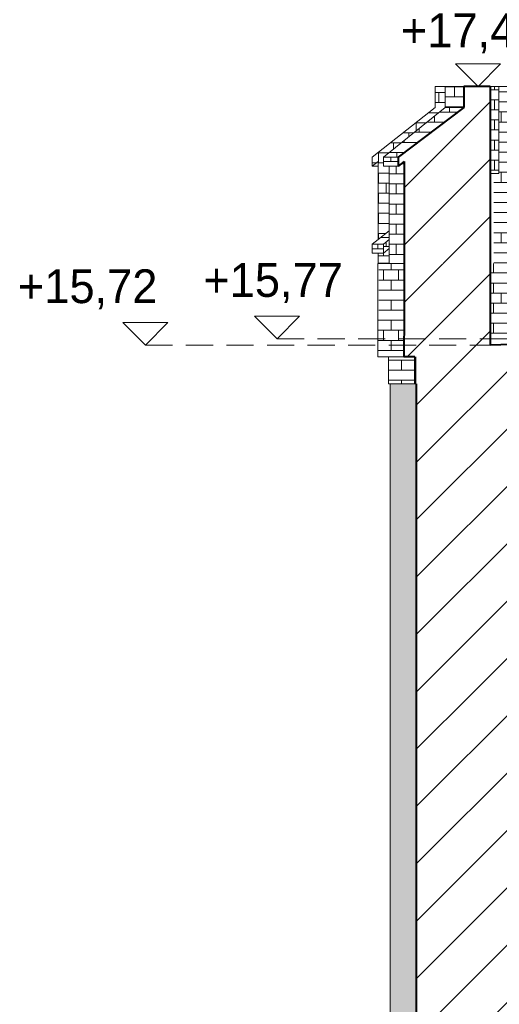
# Model space of a CAD drawing. Header units: millimetres. Extents: x 16408 to 39505, y -6861 to 26364.
# Tile 75 of 85: x 23757 to 26951, y 11335 to 17891. Entities that reach past the tile are written whole.
import ezdxf

# ---------------------------------------------------------------- set-up
doc = ezdxf.new("R2010")
doc.units = ezdxf.units.MM
doc.header["$MEASUREMENT"] = 0
doc.linetypes.add('Przerywana gęsta', pattern=[270, 180, -90])
doc.linetypes.add('Wipeout_Contour', pattern=[1000, 0, -1000])
for name, color, linetype, lineweight in [('0_Nr_pióra__1', 7, 'Continuous', 13), ('0_Nr_pióra__103', 7, 'Continuous', 5), ('0_Nr_pióra__27', 7, 'Continuous', 40), ('0_Nr_pióra__90', 7, 'Continuous', 13), ('inw_schody zewnętrzne_Nr_pióra__1', 7, 'Continuous', 13), ('inw_schody zewnętrzne_Nr_pióra__27', 7, 'Continuous', 40), ('inw_schody zewnętrzne_Nr_pióra__87', 7, 'Continuous', 13), ('inw_ściany zewnętrzne_Nr_pióra__24', 7, 'Continuous', 15)]:
    doc.layers.add(name, color=color, linetype=linetype, lineweight=lineweight)
doc.layers.add('0_Nr_pióra__102', color=7, linetype='Continuous', lineweight=5, true_color=0xcccccc)
doc.layers.add('inw_schody zewnętrzne', color=7, linetype='Continuous')
doc.styles.add('STYL_AUTOMATYCZNY_1', font='txt')
pattern_1 = [(45, (0, 0), (-190.9188, 190.9188), [])]

# ---------------------------------------------------------------- blocks, each defined once
blk = doc.blocks.new('Wymiary_6_4', base_point=(25471.2, 15766.4))
at = {"layer": '0_Nr_pióra__1', "color": 7, "linetype": 'Continuous', "lineweight": 13}
for p, q in [((25471.2, 15766.4), (25321.2, 15916.4)), ((25321.2, 15916.4), (25621.2, 15916.4)), ((25621.2, 15916.4), (25471.2, 15766.4))]:
    blk.add_line(p, q, dxfattribs=at)
at = {"layer": '0_Nr_pióra__1', "color": 7, "lineweight": 13, "insert": (24979.9, 16003.3), "char_height": 225, "attachment_point": 7, "style": 'STYL_AUTOMATYCZNY_1'}
blk.add_mtext('\\A1;{\\pql;\\fCentury Gothic|b0|i0|c238|p34;+15,77}', dxfattribs=at)
blk = doc.blocks.new('Wymiary_15_4', base_point=(26809, 17446.4))
at = {"layer": '0_Nr_pióra__1', "color": 7, "linetype": 'Continuous', "lineweight": 13}
for p, q in [((26809, 17446.4), (26659, 17596.4)), ((26659, 17596.4), (26959, 17596.4)), ((26959, 17596.4), (26809, 17446.4))]:
    blk.add_line(p, q, dxfattribs=at)
at = {"layer": '0_Nr_pióra__1', "color": 7, "lineweight": 13, "insert": (26295.9, 17665.8), "char_height": 225, "attachment_point": 7, "style": 'STYL_AUTOMATYCZNY_1'}
blk.add_mtext('\\A1;{\\pql;\\fCentury Gothic|b0|i0|c238|p34;+17,45}', dxfattribs=at)
blk = doc.blocks.new('Wymiary_21_4', base_point=(24594.5, 15723.6))
at = {"layer": '0_Nr_pióra__1', "color": 7, "linetype": 'Continuous', "lineweight": 13}
for p, q in [((24594.5, 15723.6), (24444.5, 15873.6)), ((24444.5, 15873.6), (24744.5, 15873.6)), ((24744.5, 15873.6), (24594.5, 15723.6))]:
    blk.add_line(p, q, dxfattribs=at)
at = {"layer": '0_Nr_pióra__1', "color": 7, "lineweight": 13, "insert": (23745.4, 15961.7), "char_height": 225, "attachment_point": 7, "style": 'STYL_AUTOMATYCZNY_1'}
blk.add_mtext('\\A1;{\\pql;\\fCentury Gothic|b0|i0|c238|p34;+15,72}', dxfattribs=at)

msp = doc.modelspace()

# ---------------------------------------------------------------- hatches: boundary and pattern name
at = {"layer": '0_Nr_pióra__102', "linetype": 'Continuous', "lineweight": 5, "true_color": 0xcccccc}
h = msp.add_hatch(dxfattribs=at)
h.set_pattern_fill('Cegła___wiązanie_pospoli_00', color=254, style=0, pattern_type=2)
h.set_pattern_definition([(0, (26347.755, 16936.53), (0, 67), []), (90, (26347.76, 16936.53), (-201, 0), [67, -67]), (90, (26448.26, 17003.53), (-201, 0), [67, -201, 67, -67]), (90, (26398.01, 17137.53), (-100.5, 0), [67, -335])])
h.paths.add_polyline_path([(26217.6, 16915.4), (26199.7, 16915.4), (26179, 16915.4), (26179, 16975.4), (26591, 17306.4), (26591, 17446.4), (26523.7, 17446.4), (26523.7, 17306.4), (26104.5, 16975.4), (26104.5, 16915.4), (26143.7, 16946.4), (26143.7, 16426.6), (26217.6, 16485)])
h = msp.add_hatch(dxfattribs=at)
h.set_pattern_fill('Cegła___wiązanie_pospoli_00', color=254, style=0, pattern_type=2)
h.set_pattern_definition([(0, (26652.356, 17376.43), (0, 67), []), (90, (26652.36, 17376.43), (-201, 0), [67, -67]), (90, (26752.86, 17443.43), (-201, 0), [67, -201, 67, -67]), (90, (26702.61, 17577.43), (-100.5, 0), [67, -335])])
h.paths.add_polyline_path([(26591, 17446.4), (26591, 17306.4), (26609.7, 17306.4), (26657.3, 17306.4), (26713.7, 17306.4), (26713.7, 17446.4), (26657.3, 17446.4), (26609.7, 17446.4)])
h = msp.add_hatch(dxfattribs=at)
h.set_pattern_fill('Cegła___wiązanie_pospoli_00', color=254, style=0, pattern_type=2)
h.set_pattern_definition([(0, (27314.204, 16606.43), (0, 67), []), (90, (27314.2, 16606.43), (-201, 0), [67, -67]), (90, (27414.7, 16673.43), (-201, 0), [67, -201, 67, -67]), (90, (27364.45, 16807.43), (-100.5, 0), [67, -335])])
h.paths.add_polyline_path([(26947.8, 16866.4), (26912.6, 16866.4), (26912.6, 16269.2), (26890.6, 16269.2), (26890.6, 16266.4), (26890.9, 16266.4), (26890.9, 15766.4), (27279.6, 15766.4), (27737.8, 15766.4), (27737.8, 17446.4), (27681.3, 17446.4), (27681.1, 17446.4), (27681.1, 16866.4), (27615.3, 16866.4), (27491.3, 16866.4), (27375.3, 16866.4), (27259.6, 16866.4), (27259.4, 16866.4), (27259.4, 17446.4), (27208, 17446.4), (27114, 17446.4), (27028.9, 17446.4), (26948, 17446.4), (26948, 16866.4)])
h = msp.add_hatch(dxfattribs=at)
h.set_pattern_fill('Cegła___wiązanie_pospoli_00', color=254, style=0, pattern_type=2)
h.set_pattern_definition([(0, (26919.31, 17156.43), (0, 67), []), (90, (26919.3, 17156.43), (-201, 0), [67, -67]), (90, (27019.8, 17223.43), (-201, 0), [67, -201, 67, -67]), (90, (26969.56, 17357.43), (-100.5, 0), [67, -335])])
h.paths.add_polyline_path([(26948, 16866.4), (26948, 17446.4), (26890.6, 17446.4), (26890.6, 16866.4), (26912.6, 16866.4), (26947.8, 16866.4)])
h = msp.add_hatch(dxfattribs=at)
h.set_pattern_fill('Cegła___wiązanie_pospoli_00', color=254, style=0, pattern_type=2)
h.set_pattern_definition([(0, (26418.165, 17140.94), (0, 67), []), (90, (26418.17, 17140.94), (-201, 0), [67, -67]), (90, (26518.67, 17207.94), (-201, 0), [67, -201, 67, -67]), (90, (26468.42, 17341.94), (-100.5, 0), [67, -335])])
h.paths.add_polyline_path([(26276.3, 16975.4), (26710.7, 17304.2), (26657.3, 17306.4), (26609.7, 17306.4), (26591, 17306.4), (26179, 16975.4), (26199.7, 16975.4)])
h = msp.add_hatch(dxfattribs=at)
h.set_pattern_fill('Cegła___wiązanie_pospoli_00', color=254, style=0, pattern_type=2)
h.set_pattern_definition([(0, (26227.65, 16945.45), (0, 67), []), (90, (26227.65, 16945.45), (-201, 0), [67, -67]), (90, (26328.15, 17012.45), (-201, 0), [67, -201, 67, -67]), (90, (26277.9, 17146.45), (-100.5, 0), [67, -335])])
h.paths.add_polyline_path([(26179, 16975.4), (26179, 16915.4), (26199.7, 16915.4), (26252.4, 16915.4), (26276.3, 16915.4), (26276.3, 16975.4), (26252.4, 16975.4), (26199.7, 16975.4)])
h = msp.add_hatch(dxfattribs=at)
h.set_pattern_fill('Cegła___wiązanie_pospoli_00', color=254, style=0, pattern_type=2)
h.set_pattern_definition([(0, (26264.2, 16596.246), (0, 67), []), (90, (26264.2, 16596.25), (-201, 0), [67, -67]), (90, (26364.7, 16663.25), (-201, 0), [67, -201, 67, -67]), (90, (26314.45, 16797.25), (-100.5, 0), [67, -335])])
h.paths.add_polyline_path([(26217.6, 16475.7), (26217.6, 16457.6), (26217.6, 16426.2), (26217.6, 16366.2), (26217.6, 16266.4), (26230.9, 16266.4), (26233.5, 16266.4), (26233.9, 16266.4), (26238.1, 16266.4), (26278.3, 16266.4), (26284.4, 16266.4), (26285.4, 16266.4), (26290.3, 16266.4), (26317.2, 16266.4), (26317.2, 16946.4), (26290.3, 16926.1), (26276.3, 16915.4), (26252.4, 16915.4), (26238.1, 16915.4), (26217.6, 16915.4), (26217.6, 16485), (26217.6, 16484.9)])
h = msp.add_hatch(dxfattribs=at)
h.set_pattern_fill('Cegła___wiązanie_pospoli_00', color=254, style=0, pattern_type=2)
h.set_pattern_definition([(0, (26161, 16440.2), (0, 67), []), (90, (26161, 16440.2), (-201, 0), [67, -67]), (90, (26261.5, 16507.2), (-201, 0), [67, -201, 67, -67]), (90, (26211.25, 16641.2), (-100.5, 0), [67, -335])])
h.paths.add_polyline_path([(26179.3, 16395.4), (26104.4, 16395.4), (26217.6, 16485), (26217.6, 16426.2)])
h = msp.add_hatch(dxfattribs=at)
h.set_pattern_fill('Cegła___wiązanie_pospoli_00', color=254, style=0, pattern_type=2)
h.set_pattern_definition([(0, (26141.84, 16365.45), (0, 67), []), (90, (26141.84, 16365.45), (-201, 0), [67, -67]), (90, (26242.34, 16432.45), (-201, 0), [67, -201, 67, -67]), (90, (26192.09, 16566.45), (-100.5, 0), [67, -335])])
h.paths.add_polyline_path([(26104.4, 16395.4), (26104.4, 16335.4), (26116.3, 16335.4), (26139.6, 16335.4), (26179.3, 16335.4), (26179.3, 16395.4), (26139.6, 16395.4), (26116.3, 16395.4)])
h = msp.add_hatch(dxfattribs=at)
h.set_pattern_fill('Cegła___wiązanie_pospoli_00', color=254, style=0, pattern_type=2)
h.set_pattern_definition([(0, (26198.444, 16380.84), (0, 67), []), (90, (26198.44, 16380.84), (-201, 0), [67, -67]), (90, (26298.94, 16447.84), (-201, 0), [67, -201, 67, -67]), (90, (26248.69, 16581.84), (-100.5, 0), [67, -335])])
h.paths.add_polyline_path([(26179.3, 16395.4), (26179.3, 16335.4), (26217.6, 16366.2), (26217.6, 16426.2)])
h = msp.add_hatch(dxfattribs=at)
h.set_pattern_fill('Cegła___wiązanie_pospoli_00', color=254, style=0, pattern_type=2)
h.set_pattern_definition([(0, (26180.624, 16317.74), (0, 67), []), (90, (26180.62, 16317.74), (-201, 0), [67, -67]), (90, (26281.12, 16384.74), (-201, 0), [67, -201, 67, -67]), (90, (26230.87, 16518.74), (-100.5, 0), [67, -335])])
h.paths.add_polyline_path([(26143.6, 16335.4), (26143.6, 16269.2), (26155.4, 16269.2), (26178.5, 16269.2), (26217.6, 16269.2), (26217.6, 16366.2), (26179.3, 16335.4)])
h = msp.add_hatch(dxfattribs=at)
h.set_pattern_fill('Cegła___wiązanie_pospoli_00', color=254, style=0, pattern_type=2)
h.set_pattern_definition([(0, (26230.08, 15956.43), (0, 67), []), (90, (26230.08, 15956.43), (-201, 0), [67, -67]), (90, (26330.58, 16023.43), (-201, 0), [67, -201, 67, -67]), (90, (26280.33, 16157.43), (-100.5, 0), [67, -335])])
h.paths.add_polyline_path([(26148.3, 16266.4), (26148.3, 15916.4), (26142.5, 15916.4), (26142.5, 15646.4), (26150.6, 15646.4), (26169.1, 15646.4), (26198, 15646.4), (26237.3, 15646.4), (26286.8, 15646.4), (26315, 15646.4), (26317.6, 15926), (26317.6, 16266.4), (26317.2, 16266.4), (26290.3, 16266.4), (26285.4, 16266.4), (26284.4, 16266.4), (26278.3, 16266.4), (26238.1, 16266.4), (26233.9, 16266.4), (26233.5, 16266.4), (26230.9, 16266.4), (26217.6, 16266.4)])
h = msp.add_hatch(dxfattribs=at)
h.set_pattern_fill('Cegła___wiązanie_pospoli_00', color=254, style=0, pattern_type=2)
h.set_pattern_definition([(0, (26300.256, 15556.43), (0, 67), []), (90, (26300.26, 15556.43), (-201, 0), [67, -67]), (90, (26400.76, 15623.43), (-201, 0), [67, -201, 67, -67]), (90, (26350.51, 15757.43), (-100.5, 0), [67, -335])])
h.paths.add_polyline_path([(26212.6, 15646.4), (26212.6, 15466.4), (26220.5, 15466.4), (26238.7, 15466.4), (26267.1, 15466.4), (26305.7, 15466.4), (26354.5, 15466.4), (26387.9, 15466.4), (26387.9, 15646.4), (26315, 15646.4), (26286.8, 15646.4), (26237.3, 15646.4)])
h = msp.add_hatch(dxfattribs=at)
h.set_pattern_fill('Cegła___wiązanie_pospoli_00', color=254, style=0, pattern_type=2)
h.set_pattern_definition([(0, (26308.72, 8906.43), (0, 67), []), (90, (26308.72, 8906.43), (-201, 0), [67, -67]), (90, (26409.22, 8973.43), (-201, 0), [67, -201, 67, -67]), (90, (26358.97, 9107.43), (-100.5, 0), [67, -335])])
h.paths.add_polyline_path([(26220.5, 15466.4), (26397, 15466.4), (26397.5, -253.6), (26332.3, -253.6), (26331.6, 2146.4), (26221.8, 2146.4)])

# ---------------------------------------------------------------- linework, layer by layer
at = {"layer": '0_Nr_pióra__90', "color": 7, "linetype": 'Continuous', "lineweight": 13}
for p, q in [((26142.5, 15646.4), (26150.6, 15646.4)), ((26150.6, 15646.4), (26169.1, 15646.4)), ((26169.1, 15646.4), (26198, 15646.4)), ((26198, 15646.4), (26237.3, 15646.4)), ((26212.6, 15466.4), (26212.6, 15646.4)), ((26212.6, 15466.4), (26220.5, 15466.4)), ((26220.5, 15466.4), (26238.7, 15466.4)), ((26238.7, 15466.4), (26267.1, 15466.4))]:
    msp.add_line(p, q, dxfattribs=at)
at = {"layer": 'inw_schody zewnętrzne_Nr_pióra__87', "color": 7, "linetype": 'Continuous', "lineweight": 13}
for p, q in [((26948, 17446.4), (26948, 16866.4)), ((27028.9, 17446.4), (26948, 17446.4)), ((26179, 16975.4), (26199.7, 16975.4)), ((26179, 16915.4), (26179, 16975.4)), ((26179, 16915.4), (26199.7, 16915.4)), ((26223.5, 13416.4), (26223.5, 15466.4)), ((26223.5, 10706.4), (26223.5, 13416.4))]:
    msp.add_line(p, q, dxfattribs=at)

# ---------------------------------------------------------------- block references
at = {"color": 7, "linetype": 'Continuous', "lineweight": 13}
for name, p in [('Wymiary_6_4', (25471.2, 15766.4)), ('Wymiary_21_4', (24594.5, 15723.6))]:
    msp.add_blockref(name, p, dxfattribs=at)

# ---------------------------------------------------------------- next in the draw order: wipeouts: each hides what was drawn before it
at = {"color": 254, "linetype": 'Wipeout_Contour', "lineweight": 0, "ltscale": 124525.004172}
msp.add_wipeout([(26143.7, 16946.4), (26104.5, 16915.4), (26109.5, 16915.4), (26143.7, 16942.5)], dxfattribs=at).dxf.layer = 'inw_schody zewnętrzne'
at = {"color": 254, "linetype": 'Wipeout_Contour', "lineweight": 0, "ltscale": 126380.590846}
msp.add_wipeout([(26890.6, 16269.2), (26912.6, 16269.2), (26912.6, 16866.4), (26890.6, 16866.4)], dxfattribs=at).dxf.layer = 'inw_schody zewnętrzne'
at = {"color": 254, "linetype": 'Wipeout_Contour', "lineweight": 0, "ltscale": 123591.259614}
msp.add_wipeout([(26217.6, 16485), (26104.2, 16395.4), (26104.4, 16395.4), (26217.6, 16484.8)], dxfattribs=at).dxf.layer = 'inw_schody zewnętrzne'
at = {"color": 254, "linetype": 'Wipeout_Contour', "lineweight": 0, "ltscale": 122803.144301}
msp.add_wipeout([(26142.5, 16266.4), (26142.5, 15916.4), (26148.3, 15916.4), (26148.3, 16266.4)], dxfattribs=at).dxf.layer = 'inw_schody zewnętrzne'
at = {"color": 254, "linetype": 'Wipeout_Contour', "lineweight": 0, "ltscale": 360109.910162}
msp.add_wipeout([(26397, 13416.4), (26397, 10706.4), (26505.9, 10706.4), (27279.6, 10706.4), (27823.8, 10706.4), (28230.5, 10706.4), (28455.2, 10706.4), (28455.2, 13416.4), (28230.5, 13416.4), (27823.8, 13416.4), (27279.6, 13416.4), (26505.9, 13416.4)], dxfattribs=at).dxf.layer = 'inw_schody zewnętrzne'

# ---------------------------------------------------------------- next in the draw order: hatches: boundary and pattern name
at = {"layer": 'inw_schody zewnętrzne_Nr_pióra__1', "linetype": 'Continuous', "lineweight": 13}
h = msp.add_hatch(dxfattribs=at)
h.set_pattern_fill('Bloczki_ceramiczne_0004', style=0, pattern_type=2)
h.set_pattern_definition(pattern_1)
h.paths.add_polyline_path([(26397, 13416.4), (26397, 10706.4), (26505.9, 10706.4), (27279.6, 10706.4), (27823.8, 10706.4), (28230.5, 10706.4), (28455.2, 10706.4), (28455.2, 13416.4), (28230.5, 13416.4), (27823.8, 13416.4), (27279.6, 13416.4), (26505.9, 13416.4)])

# ---------------------------------------------------------------- next in the draw order: linework, layer by layer
at = {"layer": '0_Nr_pióra__90', "color": 7, "linetype": 'Continuous', "lineweight": 13}
msp.add_line((26142.5, 15646.4), (26142.5, 15930), dxfattribs=at)
at = {"layer": 'inw_schody zewnętrzne_Nr_pióra__87', "color": 7, "linetype": 'Continuous', "lineweight": 13}
for p, q in [((26104.5, 16915.4), (26104.5, 16975.4)), ((26143.7, 16946.4), (26104.5, 16915.4)), ((26109.5, 16915.4), (26104.5, 16915.4)), ((26127.4, 16915.4), (26109.5, 16915.4)), ((26143.7, 16915.4), (26127.4, 16915.4)), ((26143.7, 16426.6), (26143.7, 16946.4)), ((26217.6, 16426.2), (26217.6, 16915.4)), ((26143.7, 16426.6), (26217.6, 16485)), ((26139.6, 16395.4), (26179.3, 16395.4)), ((26179.3, 16395.4), (26217.6, 16426.2)), ((26179.3, 16335.4), (26179.3, 16395.4)), ((26217.6, 16366.2), (26217.6, 16426.2)), ((26217.6, 16366.2), (26179.3, 16335.4))]:
    msp.add_line(p, q, dxfattribs=at)

# ---------------------------------------------------------------- next in the draw order: wipeouts: each hides what was drawn before it
at = {"color": 254, "linetype": 'Wipeout_Contour', "lineweight": 0, "ltscale": 123240.500604}
msp.add_wipeout([(26104.2, 16395.4), (26104.2, 16335.4), (26104.4, 16335.4), (26104.4, 16395.4)], dxfattribs=at).dxf.layer = 'inw_schody zewnętrzne'
at = {"color": 254, "linetype": 'Wipeout_Contour', "lineweight": 0, "ltscale": 123292.831032}
msp.add_wipeout([(26143.7, 16266.4), (26217.6, 16266.4), (26217.6, 16269.2), (26143.7, 16269.2)], dxfattribs=at).dxf.layer = 'inw_schody zewnętrzne'

# ---------------------------------------------------------------- next in the draw order: linework, layer by layer
at = {"layer": 'inw_schody zewnętrzne_Nr_pióra__87', "color": 7, "linetype": 'Continuous', "lineweight": 13}
for p, q in [((26104.2, 16395.4), (26143.7, 16426.6)), ((26104.2, 16395.4), (26104.4, 16395.4)), ((26104.2, 16335.4), (26104.2, 16395.4)), ((26104.4, 16395.4), (26116.3, 16395.4)), ((26116.3, 16395.4), (26139.6, 16395.4)), ((26104.2, 16335.4), (26104.4, 16335.4)), ((26217.6, 16266.4), (26217.6, 16366.2)), ((26178.5, 16269.2), (26217.6, 16269.2)), ((26193.8, 16266.4), (26217.6, 16266.4)), ((26217.6, 16266.4), (26230.9, 16266.4)), ((26230.9, 16266.4), (26233.5, 16266.4)), ((26233.5, 16266.4), (26233.9, 16266.4)), ((26233.9, 16266.4), (26238.1, 16266.4)), ((26238.1, 16266.4), (26278.3, 16266.4))]:
    msp.add_line(p, q, dxfattribs=at)

# ---------------------------------------------------------------- next in the draw order: wipeouts: each hides what was drawn before it
at = {"color": 254, "linetype": 'Wipeout_Contour', "lineweight": 0, "ltscale": 123239.798436}
msp.add_wipeout([(26143.6, 16335.4), (26143.5, 16335.4), (26143.5, 16269.2), (26143.6, 16269.2)], dxfattribs=at).dxf.layer = 'inw_schody zewnętrzne'
at = {"color": 254, "linetype": 'Wipeout_Contour', "lineweight": 0, "ltscale": 404509.577412}
msp.add_wipeout([(26397, 15766.4), (26397, 13416.4), (26505.9, 13416.4), (27279.6, 13416.4), (27823.8, 13416.4), (28230.5, 13416.4), (28455.2, 13416.4), (28455.2, 15143.8), (28655.2, 15766.4), (28230.5, 15766.4), (26889.8, 15723.6), (26890.9, 15766.4), (26505.9, 15766.4)], dxfattribs=at).dxf.layer = 'inw_schody zewnętrzne'

# ---------------------------------------------------------------- next in the draw order: hatches: boundary and pattern name
at = {"layer": 'inw_schody zewnętrzne_Nr_pióra__1', "linetype": 'Continuous', "lineweight": 13}
h = msp.add_hatch(dxfattribs=at)
h.set_pattern_fill('Bloczki_ceramiczne_0004', style=0, pattern_type=2)
h.set_pattern_definition(pattern_1)
h.paths.add_polyline_path([(26397, 15766.4), (26397, 13416.4), (26505.9, 13416.4), (27279.6, 13416.4), (27823.8, 13416.4), (28230.5, 13416.4), (28455.2, 13416.4), (28455.2, 15143.8), (28655.2, 15766.4), (28230.5, 15766.4), (26889.8, 15723.6), (26890.9, 15766.4), (26505.9, 15766.4)])

# ---------------------------------------------------------------- next in the draw order: linework, layer by layer
at = {"layer": 'inw_schody zewnętrzne_Nr_pióra__27', "color": 7, "linetype": 'Continuous', "lineweight": 40}
msp.add_line((26397, 13416.4), (26397, 10706.4), dxfattribs=at)
at = {"layer": 'inw_schody zewnętrzne_Nr_pióra__87', "color": 7, "linetype": 'Continuous', "lineweight": 13}
for p, q in [((26104.4, 16335.4), (26116.3, 16335.4)), ((26116.3, 16335.4), (26139.6, 16335.4)), ((26139.6, 16335.4), (26179.3, 16335.4)), ((26143.5, 16269.2), (26143.5, 16335.4)), ((26142.5, 15916.4), (26142.5, 16266.4)), ((26142.5, 16266.4), (26148.3, 16266.4)), ((26143.5, 16269.2), (26143.6, 16269.2)), ((26143.6, 16269.2), (26155.4, 16269.2)), ((26143.7, 16266.4), (26143.7, 16269.2)), ((26148.3, 16266.4), (26165.3, 16266.4)), ((26155.4, 16269.2), (26178.5, 16269.2)), ((26165.3, 16266.4), (26193.8, 16266.4))]:
    msp.add_line(p, q, dxfattribs=at)

# ---------------------------------------------------------------- next in the draw order: wipeouts: each hides what was drawn before it
at = {"color": 254, "linetype": 'Wipeout_Contour', "lineweight": 0, "ltscale": 370511.820047}
msp.add_wipeout([(26317.5, 15916.4), (26315, 15646.4), (26387.9, 15646.4), (26387.9, 15466.4), (26397, 15466.4), (26397, 15766.4), (26704.4, 15766.4), (26890.9, 15766.4), (26890.9, 16266.4), (26654.9, 16266.4), (26317.6, 16266.4), (26317.6, 15916.4)], dxfattribs=at).dxf.layer = 'inw_schody zewnętrzne'

# ---------------------------------------------------------------- next in the draw order: hatches: boundary and pattern name
at = {"layer": 'inw_schody zewnętrzne_Nr_pióra__1', "linetype": 'Continuous', "lineweight": 13}
h = msp.add_hatch(dxfattribs=at)
h.set_pattern_fill('Bloczki_ceramiczne_0004', style=0, pattern_type=2)
h.set_pattern_definition(pattern_1)
h.paths.add_polyline_path([(26317.5, 15916.4), (26315, 15646.4), (26387.9, 15646.4), (26387.9, 15466.4), (26397, 15466.4), (26397, 15766.4), (26704.4, 15766.4), (26890.9, 15766.4), (26890.9, 16266.4), (26654.9, 16266.4), (26317.6, 16266.4), (26317.6, 15916.4)])

# ---------------------------------------------------------------- next in the draw order: linework, layer by layer
at = {"layer": '0_Nr_pióra__103', "color": 7, "linetype": 'Continuous', "lineweight": 5}
msp.add_line((26397, 15466.4), (26387.9, 15466.4), dxfattribs=at)
at = {"layer": '0_Nr_pióra__27', "color": 7, "linetype": 'Continuous', "lineweight": 40}
for p, q in [((26317.6, 15926), (26315, 15646.4)), ((26387.9, 15646.4), (26315, 15646.4)), ((26387.9, 15646.4), (26387.9, 15466.4))]:
    msp.add_line(p, q, dxfattribs=at)
at = {"layer": '0_Nr_pióra__90', "color": 7, "linetype": 'Continuous', "lineweight": 13}
for p, q in [((26237.3, 15646.4), (26286.8, 15646.4)), ((26286.8, 15646.4), (26315, 15646.4)), ((26267.1, 15466.4), (26305.7, 15466.4)), ((26305.7, 15466.4), (26354.5, 15466.4)), ((26354.5, 15466.4), (26387.9, 15466.4))]:
    msp.add_line(p, q, dxfattribs=at)
at = {"layer": 'inw_schody zewnętrzne_Nr_pióra__27', "color": 7, "linetype": 'Continuous', "lineweight": 40}
msp.add_line((26397, 15466.4), (26397, 13416.4), dxfattribs=at)
at = {"layer": 'inw_schody zewnętrzne_Nr_pióra__27', "color": 7, "linetype": 'Continuous', "lineweight": 40, "flags": 128}
msp.add_lwpolyline([(28256.9, 15766.4), (26889.8, 15723.6)], dxfattribs=at)
at = {"layer": 'inw_schody zewnętrzne_Nr_pióra__87', "color": 7, "linetype": 'Continuous', "lineweight": 13}
msp.add_line((26278.3, 16266.4), (26284.4, 16266.4), dxfattribs=at)
at = {"layer": 'inw_ściany zewnętrzne_Nr_pióra__24', "color": 7, "linetype": 'Przerywana gęsta', "lineweight": 15, "flags": 128}
for points in [[(25471.2, 15766.4), (28256.9, 15766.4)], [(24594.5, 15723.6), (26889.8, 15723.6)]]:
    msp.add_lwpolyline(points, dxfattribs=at)

# ---------------------------------------------------------------- next in the draw order: wipeouts: each hides what was drawn before it
at = {"color": 254, "linetype": 'Wipeout_Contour', "lineweight": 0, "ltscale": 284460.362946}
msp.add_wipeout([(26713.7, 17246.4), (26317.2, 16946.4), (26317.2, 16266.4), (26727.4, 16266.4), (26890.6, 16266.4), (26890.6, 17446.4), (26727.4, 17446.4), (26713.7, 17446.4), (26713.7, 17306.4)], dxfattribs=at).dxf.layer = 'inw_schody zewnętrzne'

# ---------------------------------------------------------------- next in the draw order: hatches: boundary and pattern name
at = {"layer": 'inw_schody zewnętrzne_Nr_pióra__1', "linetype": 'Continuous', "lineweight": 13}
h = msp.add_hatch(dxfattribs=at)
h.set_pattern_fill('Bloczki_ceramiczne_0004', style=0, pattern_type=2)
h.set_pattern_definition(pattern_1)
h.paths.add_polyline_path([(26713.7, 17246.4), (26317.2, 16946.4), (26317.2, 16266.4), (26727.4, 16266.4), (26890.6, 16266.4), (26890.6, 17446.4), (26727.4, 17446.4), (26713.7, 17446.4), (26713.7, 17306.4)])

# ---------------------------------------------------------------- next in the draw order: linework, layer by layer
at = {"layer": 'inw_schody zewnętrzne_Nr_pióra__1', "color": 7, "linetype": 'Continuous', "lineweight": 13}
msp.add_line((26317.6, 16266.4), (26317.2, 16266.4), dxfattribs=at)
at = {"layer": 'inw_schody zewnętrzne_Nr_pióra__27', "color": 7, "linetype": 'Continuous', "lineweight": 40}
for p, q in [((26890.6, 17446.4), (26890.6, 16266.4)), ((26317.6, 16266.4), (26317.6, 15916.4)), ((26890.9, 16266.4), (26889.8, 15723.6)), ((26890.9, 16266.4), (26890.6, 16266.4))]:
    msp.add_line(p, q, dxfattribs=at)
at = {"layer": 'inw_schody zewnętrzne_Nr_pióra__27', "color": 7, "linetype": 'Continuous', "lineweight": 40, "flags": 128}
msp.add_lwpolyline([(26890.6, 17446.4), (26727.4, 17446.4), (26713.7, 17446.4)], dxfattribs=at)
at = {"layer": 'inw_schody zewnętrzne_Nr_pióra__87', "color": 7, "linetype": 'Continuous', "lineweight": 13}
for p, q in [((26523.7, 17446.4), (26591, 17446.4)), ((26591, 17446.4), (26609.7, 17446.4)), ((26609.7, 17446.4), (26657.3, 17446.4)), ((26657.3, 17446.4), (26713.7, 17446.4)), ((26890.6, 17446.4), (26948, 17446.4)), ((26912.6, 16866.4), (26890.6, 16866.4)), ((26947.8, 16866.4), (26912.6, 16866.4)), ((26284.4, 16266.4), (26285.4, 16266.4)), ((26285.4, 16266.4), (26290.3, 16266.4)), ((26290.3, 16266.4), (26317.2, 16266.4))]:
    msp.add_line(p, q, dxfattribs=at)

# ---------------------------------------------------------------- next in the draw order: block references
at = {"color": 7, "linetype": 'Continuous', "lineweight": 13}
msp.add_blockref('Wymiary_15_4', (26809, 17446.4), dxfattribs=at)

# ---------------------------------------------------------------- next in the draw order: wipeouts: each hides what was drawn before it
at = {"color": 254, "linetype": 'Wipeout_Contour', "lineweight": 0, "ltscale": 157461.325798}
msp.add_wipeout([(26276.3, 16975.4), (26276.3, 16915.4), (26317.2, 16946.4), (26713.7, 17246.4), (26713.7, 17306.4)], dxfattribs=at).dxf.layer = 'inw_schody zewnętrzne'

# ---------------------------------------------------------------- next in the draw order: hatches: boundary and pattern name
at = {"layer": 'inw_schody zewnętrzne_Nr_pióra__1', "linetype": 'Continuous', "lineweight": 13}
h = msp.add_hatch(dxfattribs=at)
h.set_pattern_fill('Bloczki_ceramiczne_0004', style=0, pattern_type=2)
h.set_pattern_definition(pattern_1)
h.paths.add_polyline_path([(26276.3, 16975.4), (26276.3, 16915.4), (26317.2, 16946.4), (26713.7, 17246.4), (26713.7, 17306.4)])

# ---------------------------------------------------------------- next in the draw order: linework, layer by layer
at = {"layer": 'inw_schody zewnętrzne_Nr_pióra__27', "color": 7, "linetype": 'Continuous', "lineweight": 40}
for p, q in [((26713.7, 17446.4), (26713.7, 17306.4)), ((26713.7, 17306.4), (26276.3, 16975.4)), ((26276.3, 16975.4), (26276.3, 16915.4)), ((26317.2, 16946.4), (26276.3, 16915.4)), ((26317.2, 16946.4), (26317.2, 16266.4))]:
    msp.add_line(p, q, dxfattribs=at)
at = {"layer": 'inw_schody zewnętrzne_Nr_pióra__87', "color": 7, "linetype": 'Continuous', "lineweight": 13}
for p, q in [((26523.7, 17306.4), (26523.7, 17446.4)), ((26591, 17306.4), (26591, 17446.4)), ((26104.5, 16975.4), (26523.7, 17306.4)), ((26179, 16975.4), (26591, 17306.4)), ((26609.7, 17306.4), (26591, 17306.4)), ((26657.3, 17306.4), (26609.7, 17306.4)), ((26713.7, 17306.4), (26657.3, 17306.4)), ((26199.7, 16975.4), (26252.4, 16975.4)), ((26199.7, 16915.4), (26252.4, 16915.4)), ((26252.4, 16975.4), (26276.3, 16975.4)), ((26252.4, 16915.4), (26276.3, 16915.4))]:
    msp.add_line(p, q, dxfattribs=at)

doc.saveas('drawing.dxf')
